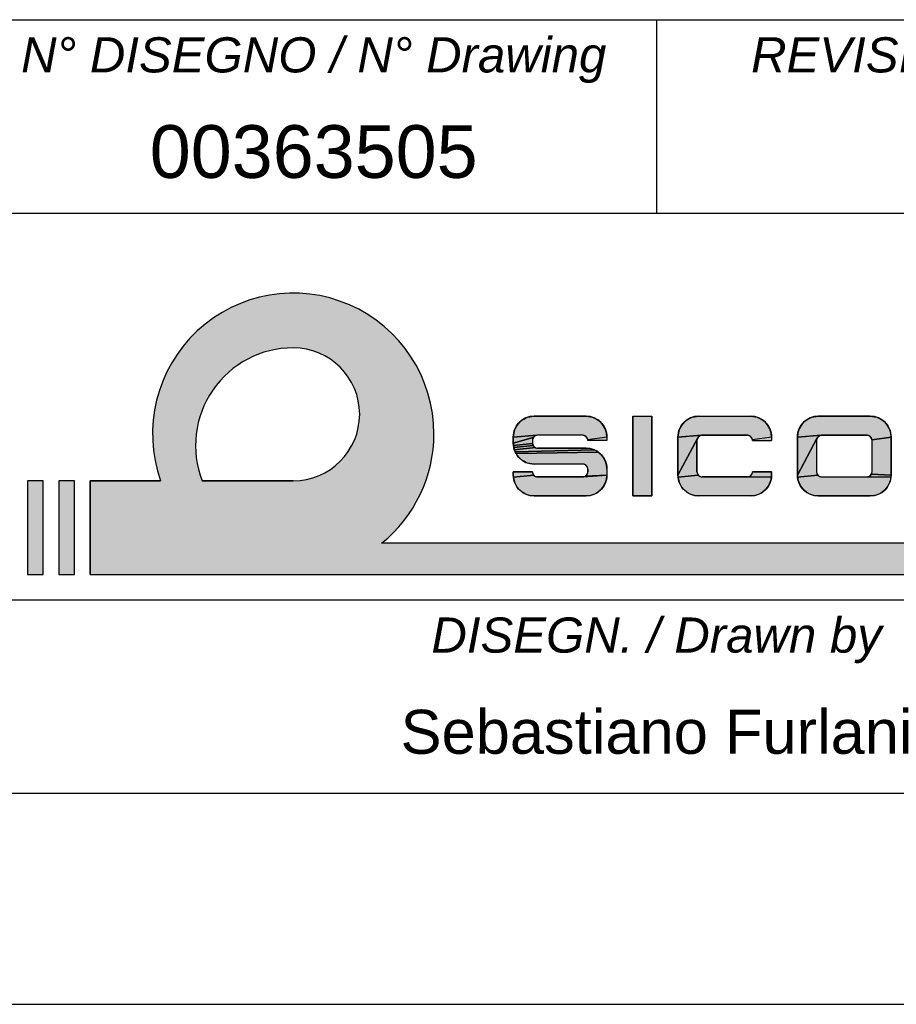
# Model space of a CAD drawing. Extents: x -1529 to 1181, y 8 to 1701.
# Tile 59 of 74: x 1106 to 1156, y 8 to 64. Entities that reach past the tile are written whole.
import ezdxf

# ---------------------------------------------------------------- set-up
doc = ezdxf.new("R2010")
doc.units = 0
doc.header["$LTSCALE"] = 65.395
doc.layers.get('0').update_dxf_attribs({"linetype": 'CONTINUOUS'})
doc.layers.add('7_ALL_NOTE', color=7, linetype='CONTINUOUS')
doc.styles.add('TEXTSTYLE_2', font='ariali.ttf')
doc.styles.add('TEXTSTYLE_3', font='arial.ttf')

# ---------------------------------------------------------------- blocks, each defined once
blk = doc.blocks.new('SICOR_LOGO_BL0', base_point=(1142.225, 40.445))
at = {"linetype": 'CONTINUOUS'}
for points in [[(1134.908, 41.441), (1135.032, 41.447), (1137.988, 41.447), (1138.112, 41.441), (1138.234, 41.421), (1138.354, 41.389), (1138.469, 41.345), (1138.58, 41.289), (1138.684, 41.221), (1138.78, 41.143), (1138.867, 41.056), (1138.945, 40.96), (1139.013, 40.856), (1139.069, 40.745), (1139.113, 40.63), (1139.145, 40.51), (1139.165, 40.388), (1139.171, 40.264), (1138.085, 40.098), (1138.08, 40.129), (1138.072, 40.159), (1138.061, 40.188), (1138.047, 40.215), (1138.03, 40.241), (1138.011, 40.265), (1137.989, 40.287), (1137.965, 40.306), (1137.939, 40.323), (1137.911, 40.337), (1137.883, 40.348), (1137.853, 40.356), (1137.822, 40.361), (1137.791, 40.363), (1135.229, 40.363), (1135.198, 40.361), (1133.849, 40.264), (1133.855, 40.388), (1133.875, 40.51), (1133.907, 40.63), (1133.951, 40.745), (1134.007, 40.856), (1134.075, 40.96), (1134.153, 41.056), (1134.24, 41.143), (1134.336, 41.221), (1134.44, 41.289), (1134.551, 41.345), (1134.666, 41.389), (1134.786, 41.421)], [(1144.271, 41.441), (1144.395, 41.447), (1147.352, 41.447), (1147.475, 41.441), (1147.597, 41.421), (1147.717, 41.389), (1147.833, 41.345), (1147.943, 41.289), (1148.047, 41.221), (1148.143, 41.143), (1148.23, 41.056), (1148.308, 40.96), (1148.376, 40.856), (1148.432, 40.745), (1148.476, 40.63), (1148.508, 40.51), (1148.528, 40.388), (1148.534, 40.264), (1147.448, 40.098), (1147.444, 40.129), (1147.436, 40.159), (1147.425, 40.188), (1147.411, 40.215), (1147.394, 40.241), (1147.374, 40.265), (1147.352, 40.287), (1147.328, 40.306), (1147.302, 40.323), (1147.275, 40.337), (1147.246, 40.348), (1147.216, 40.356), (1147.185, 40.361), (1147.154, 40.363), (1144.592, 40.363), (1144.561, 40.361), (1143.212, 40.264), (1143.219, 40.388), (1143.238, 40.51), (1143.27, 40.63), (1143.314, 40.745), (1143.37, 40.856), (1143.438, 40.96), (1143.516, 41.056), (1143.603, 41.143), (1143.7, 41.221), (1143.803, 41.289), (1143.914, 41.345), (1144.029, 41.389), (1144.149, 41.421)], [(1151.072, 41.441), (1151.195, 41.447), (1154.152, 41.447), (1154.276, 41.441), (1154.398, 41.421), (1154.518, 41.389), (1154.633, 41.345), (1154.744, 41.289), (1154.847, 41.221), (1154.944, 41.143), (1155.031, 41.056), (1155.109, 40.96), (1155.176, 40.856), (1155.233, 40.745), (1155.277, 40.63), (1155.309, 40.51), (1155.328, 40.388), (1155.335, 40.264), (1154.249, 40.098), (1154.244, 40.129), (1154.236, 40.159), (1154.225, 40.188), (1154.211, 40.215), (1154.194, 40.241), (1154.175, 40.265), (1154.153, 40.287), (1154.129, 40.306), (1154.103, 40.323), (1154.075, 40.337), (1154.046, 40.348), (1154.017, 40.356), (1153.986, 40.361), (1153.955, 40.363), (1151.393, 40.363), (1151.362, 40.361), (1150.013, 40.264), (1150.019, 40.388), (1150.039, 40.51), (1150.071, 40.63), (1150.115, 40.745), (1150.171, 40.856), (1150.239, 40.96), (1150.316, 41.056), (1150.404, 41.143), (1150.5, 41.221), (1150.604, 41.289), (1150.714, 41.345), (1150.83, 41.389), (1150.949, 41.421)], [(1135.009, 40.265), (1134.989, 40.241), (1133.849, 39.91), (1133.849, 40.264), (1135.198, 40.361), (1135.167, 40.356), (1135.137, 40.348), (1135.108, 40.337), (1135.081, 40.323), (1135.055, 40.306), (1135.031, 40.287)], [(1144.372, 40.265), (1144.353, 40.241), (1144.336, 40.215), (1143.212, 38.096), (1143.212, 40.264), (1144.561, 40.361), (1144.53, 40.356), (1144.501, 40.348), (1144.472, 40.337), (1144.444, 40.323), (1144.418, 40.306), (1144.394, 40.287)], [(1151.173, 40.265), (1151.153, 40.241), (1151.136, 40.215), (1150.013, 38.096), (1150.013, 40.264), (1151.362, 40.361), (1151.331, 40.356), (1151.301, 40.348), (1151.272, 40.337), (1151.245, 40.323), (1151.219, 40.306), (1151.195, 40.287)], [(1134.933, 39.929), (1134.935, 39.898), (1133.855, 39.786), (1133.849, 39.91), (1134.989, 40.241), (1134.973, 40.215), (1134.959, 40.188), (1134.947, 40.159), (1134.939, 40.129), (1134.935, 40.098), (1134.933, 40.067)], [(1134.959, 39.809), (1134.973, 39.781), (1133.875, 39.664), (1133.855, 39.786), (1134.935, 39.898), (1134.939, 39.868), (1134.947, 39.838)], [(1135.081, 39.673), (1135.108, 39.659), (1133.907, 39.544), (1133.875, 39.664), (1134.973, 39.781), (1134.989, 39.755), (1135.009, 39.731), (1135.031, 39.709), (1135.055, 39.69)], [(1144.353, 38.119), (1144.372, 38.095), (1143.219, 37.972), (1143.212, 38.096), (1144.336, 40.215), (1144.322, 40.188), (1144.311, 40.159), (1144.303, 40.129), (1144.298, 40.098), (1144.296, 40.067), (1144.296, 38.293), (1144.298, 38.262), (1144.303, 38.232), (1144.311, 38.202), (1144.322, 38.173), (1144.336, 38.145)], [(1151.153, 38.119), (1151.173, 38.095), (1150.019, 37.972), (1150.013, 38.096), (1151.136, 40.215), (1151.122, 40.188), (1151.111, 40.159), (1151.103, 40.129), (1151.098, 40.098), (1151.097, 40.067), (1151.097, 38.293), (1151.098, 38.262), (1151.103, 38.232), (1151.111, 38.202), (1151.122, 38.173), (1151.136, 38.145)], [(1154.249, 40.098), (1155.335, 40.264), (1155.335, 38.096), (1154.211, 38.145), (1154.225, 38.173), (1154.236, 38.202), (1154.244, 38.232), (1154.249, 38.262), (1154.251, 38.293), (1154.251, 40.067)], [(1138.354, 39.576), (1138.469, 39.531), (1133.951, 39.429), (1133.907, 39.544), (1135.108, 39.659), (1135.137, 39.648), (1135.167, 39.64), (1135.198, 39.635), (1135.229, 39.633), (1137.988, 39.633), (1138.112, 39.627), (1138.234, 39.608)], [(1138.58, 39.475), (1138.684, 39.408), (1134.007, 39.318), (1133.951, 39.429), (1138.469, 39.531)], [(1138.78, 39.33), (1138.867, 39.242), (1138.945, 39.146), (1139.013, 39.042), (1139.069, 38.932), (1139.113, 38.816), (1139.145, 38.697), (1139.165, 38.574), (1139.171, 38.451), (1139.171, 38.096), (1137.939, 38.037), (1137.965, 38.054), (1137.989, 38.073), (1138.011, 38.095), (1138.03, 38.119), (1138.047, 38.145), (1138.061, 38.173), (1138.072, 38.202), (1138.08, 38.232), (1138.085, 38.262), (1138.087, 38.293), (1138.087, 38.431), (1138.085, 38.462), (1138.08, 38.493), (1138.072, 38.523), (1138.061, 38.552), (1138.047, 38.579), (1138.03, 38.605), (1138.011, 38.629), (1137.989, 38.651), (1137.965, 38.671), (1137.939, 38.687), (1137.911, 38.701), (1137.883, 38.713), (1137.853, 38.721), (1137.822, 38.725), (1137.791, 38.727), (1135.032, 38.727), (1134.908, 38.734), (1134.786, 38.753), (1134.666, 38.785), (1134.551, 38.829), (1134.44, 38.885), (1134.336, 38.953), (1134.24, 39.031), (1134.153, 39.118), (1134.075, 39.215), (1134.007, 39.318), (1138.684, 39.408)], [(1134.989, 38.119), (1135.009, 38.095), (1133.855, 37.972), (1133.849, 38.096), (1133.849, 38.293), (1134.933, 38.293), (1134.935, 38.262), (1134.939, 38.232), (1134.947, 38.202), (1134.959, 38.173), (1134.973, 38.145)], [(1135.192, 38), (1137.791, 37.998), (1137.822, 37.999), (1139.171, 38.096), (1139.165, 37.972), (1139.145, 37.85), (1139.113, 37.731), (1139.069, 37.615), (1139.013, 37.505), (1138.945, 37.401), (1138.867, 37.305), (1138.78, 37.217), (1138.684, 37.139), (1138.58, 37.072), (1138.469, 37.016), (1138.354, 36.971), (1138.234, 36.939), (1138.112, 36.92), (1137.988, 36.913), (1135.032, 36.913), (1134.908, 36.92), (1134.786, 36.939), (1134.666, 36.971), (1134.551, 37.016), (1134.44, 37.072), (1134.336, 37.139), (1134.24, 37.217), (1134.153, 37.305), (1134.075, 37.401), (1134.007, 37.505), (1133.951, 37.615), (1133.907, 37.731), (1133.875, 37.85), (1133.855, 37.972), (1135.009, 38.095), (1135.031, 38.073), (1135.055, 38.054), (1135.081, 38.037), (1135.108, 38.023), (1135.137, 38.012), (1135.167, 38.004), (1135.198, 37.999), (1135.229, 37.998)], [(1137.939, 38.037), (1139.171, 38.096), (1137.822, 37.999), (1137.853, 38.004), (1137.883, 38.012), (1137.911, 38.023)], [(1147.154, 37.998), (1147.185, 37.999), (1148.528, 37.972), (1148.508, 37.85), (1148.476, 37.731), (1148.432, 37.615), (1148.376, 37.505), (1148.308, 37.401), (1148.23, 37.305), (1148.143, 37.217), (1148.047, 37.139), (1147.943, 37.072), (1147.833, 37.016), (1147.717, 36.971), (1147.597, 36.939), (1147.475, 36.92), (1147.352, 36.913), (1144.395, 36.913), (1144.271, 36.92), (1144.149, 36.939), (1144.029, 36.971), (1143.914, 37.016), (1143.803, 37.072), (1143.7, 37.139), (1143.603, 37.217), (1143.516, 37.305), (1143.438, 37.401), (1143.37, 37.505), (1143.314, 37.615), (1143.27, 37.731), (1143.238, 37.85), (1143.219, 37.972), (1144.372, 38.095), (1144.394, 38.073), (1144.418, 38.054), (1144.444, 38.037), (1144.472, 38.023), (1144.501, 38.012), (1144.53, 38.004), (1144.561, 37.999), (1144.592, 37.998)], [(1147.448, 38.262), (1147.45, 38.293), (1148.534, 38.293), (1148.534, 38.096), (1148.528, 37.972), (1147.185, 37.999), (1147.216, 38.004), (1147.246, 38.012), (1147.275, 38.023), (1147.302, 38.037), (1147.328, 38.054), (1147.352, 38.073), (1147.374, 38.095), (1147.394, 38.119), (1147.411, 38.145), (1147.425, 38.173), (1147.436, 38.202), (1147.444, 38.232)], [(1153.955, 37.998), (1153.986, 37.999), (1155.328, 37.972), (1155.309, 37.85), (1155.277, 37.731), (1155.233, 37.615), (1155.176, 37.505), (1155.109, 37.401), (1155.031, 37.305), (1154.944, 37.217), (1154.847, 37.139), (1154.744, 37.072), (1154.633, 37.016), (1154.518, 36.971), (1154.398, 36.939), (1154.276, 36.92), (1154.152, 36.913), (1151.195, 36.913), (1151.072, 36.92), (1150.949, 36.939), (1150.83, 36.971), (1150.714, 37.016), (1150.604, 37.072), (1150.5, 37.139), (1150.404, 37.217), (1150.316, 37.305), (1150.239, 37.401), (1150.171, 37.505), (1150.115, 37.615), (1150.071, 37.731), (1150.039, 37.85), (1150.019, 37.972), (1151.173, 38.095), (1151.195, 38.073), (1151.219, 38.054), (1151.245, 38.037), (1151.272, 38.023), (1151.301, 38.012), (1151.331, 38.004), (1151.362, 37.999), (1151.393, 37.998)], [(1154.194, 38.119), (1154.211, 38.145), (1155.335, 38.096), (1155.328, 37.972), (1153.986, 37.999), (1154.017, 38.004), (1154.046, 38.012), (1154.075, 38.023), (1154.103, 38.037), (1154.129, 38.054), (1154.153, 38.073), (1154.175, 38.095)]]:
    blk.add_hatch(color=1, dxfattribs=at).paths.add_polyline_path(points)
at = {"color": 1, "linetype": 'CONTINUOUS'}
for p, q in [((1137.988, 41.447), (1135.032, 41.447)), ((1140.649, 41.447), (1140.649, 36.913)), ((1140.649, 41.447), (1141.734, 41.447)), ((1140.649, 36.913), (1140.649, 41.447)), ((1140.649, 41.447), (1141.734, 41.447)), ((1140.649, 41.447), (1140.649, 36.913)), ((1140.649, 41.447), (1141.734, 41.447)), ((1141.734, 41.447), (1141.734, 36.913)), ((1141.734, 41.447), (1141.734, 36.913)), ((1141.734, 36.913), (1141.734, 41.447)), ((1144.395, 41.447), (1147.352, 41.447)), ((1154.152, 41.447), (1151.195, 41.447)), ((1137.791, 40.363), (1135.229, 40.363)), ((1144.592, 40.363), (1147.154, 40.363)), ((1151.393, 40.363), (1153.955, 40.363)), ((1133.849, 40.264), (1133.849, 39.91)), ((1134.933, 40.067), (1134.933, 39.929)), ((1139.171, 40.067), (1138.087, 40.067)), ((1139.171, 40.264), (1139.171, 40.067)), ((1143.212, 40.264), (1143.212, 38.096)), ((1144.296, 38.293), (1144.296, 40.067)), ((1147.45, 40.067), (1148.536, 40.067)), ((1148.534, 40.264), (1148.536, 40.067)), ((1150.013, 40.264), (1150.013, 38.096)), ((1150.013, 40.264), (1150.013, 38.096)), ((1151.097, 40.067), (1151.097, 38.293)), ((1151.097, 40.067), (1151.097, 38.293)), ((1154.251, 38.293), (1154.251, 40.067)), ((1154.251, 38.293), (1154.251, 40.067)), ((1155.335, 38.096), (1155.335, 40.264)), ((1155.335, 38.096), (1155.335, 40.264)), ((1137.988, 39.633), (1135.229, 39.633)), ((1137.791, 38.727), (1135.032, 38.727)), ((1134.933, 38.293), (1133.849, 38.293)), ((1133.849, 38.293), (1133.849, 38.096)), ((1138.087, 38.431), (1138.087, 38.293)), ((1139.171, 38.451), (1139.171, 38.096)), ((1148.534, 38.293), (1147.45, 38.293)), ((1148.534, 38.096), (1148.534, 38.293)), ((1107.114, 37.781), (1106.225, 37.781)), ((1106.225, 37.781), (1106.225, 32.448)), ((1107.114, 37.781), (1106.225, 37.781)), ((1106.225, 37.781), (1106.225, 32.448)), ((1106.225, 37.781), (1106.225, 32.448)), ((1107.114, 37.781), (1106.225, 37.781)), ((1107.114, 32.448), (1107.114, 37.781)), ((1107.114, 32.448), (1107.114, 37.781)), ((1107.114, 32.448), (1107.114, 37.781)), ((1108.891, 37.781), (1108.003, 37.781)), ((1108.003, 37.781), (1108.003, 32.448)), ((1108.891, 37.781), (1108.003, 37.781)), ((1108.003, 37.781), (1108.003, 32.448)), ((1108.003, 37.781), (1108.003, 32.448)), ((1108.891, 37.781), (1108.003, 37.781)), ((1108.891, 32.448), (1108.891, 37.781)), ((1108.891, 32.448), (1108.891, 37.781)), ((1108.891, 32.448), (1108.891, 37.781)), ((1109.78, 32.448), (1109.78, 37.781)), ((1109.78, 37.781), (1113.793, 37.781)), ((1113.793, 37.781), (1109.78, 37.781)), ((1109.78, 37.781), (1109.78, 32.448)), ((1113.793, 37.781), (1109.78, 37.781)), ((1109.78, 37.781), (1109.78, 32.448)), ((1121.336, 37.781), (1116.153, 37.781)), ((1121.336, 37.781), (1116.153, 37.781)), ((1116.153, 37.781), (1121.336, 37.781)), ((1137.791, 37.998), (1135.229, 37.998)), ((1147.154, 37.998), (1144.592, 37.998)), ((1151.393, 37.998), (1153.955, 37.998)), ((1151.393, 37.998), (1153.955, 37.998)), ((1135.032, 36.913), (1137.988, 36.913)), ((1140.649, 36.913), (1141.734, 36.913)), ((1141.734, 36.913), (1140.649, 36.913)), ((1140.649, 36.913), (1141.734, 36.913)), ((1147.352, 36.913), (1144.395, 36.913)), ((1151.195, 36.913), (1154.152, 36.913)), ((1151.195, 36.913), (1154.152, 36.913)), ((1180.003, 34.226), (1126.364, 34.226)), ((1180.003, 34.226), (1126.364, 34.226)), ((1180.003, 34.226), (1126.364, 34.226)), ((1106.225, 32.448), (1107.114, 32.448)), ((1106.225, 32.448), (1107.114, 32.448)), ((1106.225, 32.448), (1107.114, 32.448)), ((1108.003, 32.448), (1108.891, 32.448)), ((1108.003, 32.448), (1108.891, 32.448)), ((1108.003, 32.448), (1108.891, 32.448)), ((1109.78, 32.448), (1180.003, 32.448)), ((1109.78, 32.448), (1180.003, 32.448)), ((1109.78, 32.448), (1180.003, 32.448))]:
    blk.add_line(p, q, dxfattribs=at)
for points in [[(1134.908, 41.441), (1135.032, 41.447), (1137.988, 41.447), (1138.112, 41.441), (1138.234, 41.421), (1138.354, 41.389), (1138.469, 41.345), (1138.58, 41.289), (1138.684, 41.221), (1138.78, 41.143), (1138.867, 41.056), (1138.945, 40.96), (1139.013, 40.856), (1139.069, 40.745), (1139.113, 40.63), (1139.145, 40.51), (1139.165, 40.388), (1139.171, 40.264), (1138.085, 40.098), (1138.08, 40.129), (1138.072, 40.159), (1138.061, 40.188), (1138.047, 40.215), (1138.03, 40.241), (1138.011, 40.265), (1137.989, 40.287), (1137.965, 40.306), (1137.939, 40.323), (1137.911, 40.337), (1137.883, 40.348), (1137.853, 40.356), (1137.822, 40.361), (1137.791, 40.363), (1135.229, 40.363), (1135.198, 40.361), (1133.849, 40.264), (1133.855, 40.388), (1133.875, 40.51), (1133.907, 40.63), (1133.951, 40.745), (1134.007, 40.856), (1134.075, 40.96), (1134.153, 41.056), (1134.24, 41.143), (1134.336, 41.221), (1134.44, 41.289), (1134.551, 41.345), (1134.666, 41.389), (1134.786, 41.421), (1134.908, 41.441)], [(1144.271, 41.441), (1144.395, 41.447), (1147.352, 41.447), (1147.475, 41.441), (1147.597, 41.421), (1147.717, 41.389), (1147.833, 41.345), (1147.943, 41.289), (1148.047, 41.221), (1148.143, 41.143), (1148.23, 41.056), (1148.308, 40.96), (1148.376, 40.856), (1148.432, 40.745), (1148.476, 40.63), (1148.508, 40.51), (1148.528, 40.388), (1148.534, 40.264), (1147.448, 40.098), (1147.444, 40.129), (1147.436, 40.159), (1147.425, 40.188), (1147.411, 40.215), (1147.394, 40.241), (1147.374, 40.265), (1147.352, 40.287), (1147.328, 40.306), (1147.302, 40.323), (1147.275, 40.337), (1147.246, 40.348), (1147.216, 40.356), (1147.185, 40.361), (1147.154, 40.363), (1144.592, 40.363), (1144.561, 40.361), (1143.212, 40.264), (1143.219, 40.388), (1143.238, 40.51), (1143.27, 40.63), (1143.314, 40.745), (1143.37, 40.856), (1143.438, 40.96), (1143.516, 41.056), (1143.603, 41.143), (1143.7, 41.221), (1143.803, 41.289), (1143.914, 41.345), (1144.029, 41.389), (1144.149, 41.421), (1144.271, 41.441)], [(1151.072, 41.441), (1151.195, 41.447), (1154.152, 41.447), (1154.276, 41.441), (1154.398, 41.421), (1154.518, 41.389), (1154.633, 41.345), (1154.744, 41.289), (1154.847, 41.221), (1154.944, 41.143), (1155.031, 41.056), (1155.109, 40.96), (1155.176, 40.856), (1155.233, 40.745), (1155.277, 40.63), (1155.309, 40.51), (1155.328, 40.388), (1155.335, 40.264), (1154.249, 40.098), (1154.244, 40.129), (1154.236, 40.159), (1154.225, 40.188), (1154.211, 40.215), (1154.194, 40.241), (1154.175, 40.265), (1154.153, 40.287), (1154.129, 40.306), (1154.103, 40.323), (1154.075, 40.337), (1154.046, 40.348), (1154.017, 40.356), (1153.986, 40.361), (1153.955, 40.363), (1151.393, 40.363), (1151.362, 40.361), (1150.013, 40.264), (1150.019, 40.388), (1150.039, 40.51), (1150.071, 40.63), (1150.115, 40.745), (1150.171, 40.856), (1150.239, 40.96), (1150.316, 41.056), (1150.404, 41.143), (1150.5, 41.221), (1150.604, 41.289), (1150.714, 41.345), (1150.83, 41.389), (1150.949, 41.421), (1151.072, 41.441)], [(1135.009, 40.265), (1134.989, 40.241), (1133.849, 39.91), (1133.849, 40.264), (1135.198, 40.361), (1135.167, 40.356), (1135.137, 40.348), (1135.108, 40.337), (1135.081, 40.323), (1135.055, 40.306), (1135.031, 40.287), (1135.009, 40.265)], [(1144.372, 40.265), (1144.353, 40.241), (1144.336, 40.215), (1143.212, 38.096), (1143.212, 40.264), (1144.561, 40.361), (1144.53, 40.356), (1144.501, 40.348), (1144.472, 40.337), (1144.444, 40.323), (1144.418, 40.306), (1144.394, 40.287), (1144.372, 40.265)], [(1151.173, 40.265), (1151.153, 40.241), (1151.136, 40.215), (1150.013, 38.096), (1150.013, 40.264), (1151.362, 40.361), (1151.331, 40.356), (1151.301, 40.348), (1151.272, 40.337), (1151.245, 40.323), (1151.219, 40.306), (1151.195, 40.287), (1151.173, 40.265)], [(1134.933, 39.929), (1134.935, 39.898), (1133.855, 39.786), (1133.849, 39.91), (1134.989, 40.241), (1134.973, 40.215), (1134.959, 40.188), (1134.947, 40.159), (1134.939, 40.129), (1134.935, 40.098), (1134.933, 40.067), (1134.933, 39.929)], [(1134.959, 39.809), (1134.973, 39.781), (1133.875, 39.664), (1133.855, 39.786), (1134.935, 39.898), (1134.939, 39.868), (1134.947, 39.838), (1134.959, 39.809)], [(1135.081, 39.673), (1135.108, 39.659), (1133.907, 39.544), (1133.875, 39.664), (1134.973, 39.781), (1134.989, 39.755), (1135.009, 39.731), (1135.031, 39.709), (1135.055, 39.69), (1135.081, 39.673)], [(1144.353, 38.119), (1144.372, 38.095), (1143.219, 37.972), (1143.212, 38.096), (1144.336, 40.215), (1144.322, 40.188), (1144.311, 40.159), (1144.303, 40.129), (1144.298, 40.098), (1144.296, 40.067), (1144.296, 38.293), (1144.298, 38.262), (1144.303, 38.232), (1144.311, 38.202), (1144.322, 38.173), (1144.336, 38.145), (1144.353, 38.119)], [(1151.153, 38.119), (1151.173, 38.095), (1150.019, 37.972), (1150.013, 38.096), (1151.136, 40.215), (1151.122, 40.188), (1151.111, 40.159), (1151.103, 40.129), (1151.098, 40.098), (1151.097, 40.067), (1151.097, 38.293), (1151.098, 38.262), (1151.103, 38.232), (1151.111, 38.202), (1151.122, 38.173), (1151.136, 38.145), (1151.153, 38.119)], [(1154.249, 40.098), (1155.335, 40.264), (1155.335, 38.096), (1154.211, 38.145), (1154.225, 38.173), (1154.236, 38.202), (1154.244, 38.232), (1154.249, 38.262), (1154.251, 38.293), (1154.251, 40.067), (1154.249, 40.098)], [(1138.354, 39.576), (1138.469, 39.531), (1133.951, 39.429), (1133.907, 39.544), (1135.108, 39.659), (1135.137, 39.648), (1135.167, 39.64), (1135.198, 39.635), (1135.229, 39.633), (1137.988, 39.633), (1138.112, 39.627), (1138.234, 39.608), (1138.354, 39.576)], [(1138.58, 39.475), (1138.684, 39.408), (1134.007, 39.318), (1133.951, 39.429), (1138.469, 39.531), (1138.58, 39.475)], [(1138.78, 39.33), (1138.867, 39.242), (1138.945, 39.146), (1139.013, 39.042), (1139.069, 38.932), (1139.113, 38.816), (1139.145, 38.697), (1139.165, 38.574), (1139.171, 38.451), (1139.171, 38.096), (1137.939, 38.037), (1137.965, 38.054), (1137.989, 38.073), (1138.011, 38.095), (1138.03, 38.119), (1138.047, 38.145), (1138.061, 38.173), (1138.072, 38.202), (1138.08, 38.232), (1138.085, 38.262), (1138.087, 38.293), (1138.087, 38.431), (1138.085, 38.462), (1138.08, 38.493), (1138.072, 38.523), (1138.061, 38.552), (1138.047, 38.579), (1138.03, 38.605), (1138.011, 38.629), (1137.989, 38.651), (1137.965, 38.671), (1137.939, 38.687), (1137.911, 38.701), (1137.883, 38.713), (1137.853, 38.721), (1137.822, 38.725), (1137.791, 38.727), (1135.032, 38.727), (1134.908, 38.734), (1134.786, 38.753), (1134.666, 38.785), (1134.551, 38.829), (1134.44, 38.885), (1134.336, 38.953), (1134.24, 39.031), (1134.153, 39.118), (1134.075, 39.215), (1134.007, 39.318), (1138.684, 39.408), (1138.78, 39.33)], [(1134.989, 38.119), (1135.009, 38.095), (1133.855, 37.972), (1133.849, 38.096), (1133.849, 38.293), (1134.933, 38.293), (1134.935, 38.262), (1134.939, 38.232), (1134.947, 38.202), (1134.959, 38.173), (1134.973, 38.145), (1134.989, 38.119)], [(1135.192, 38), (1137.791, 37.998), (1137.822, 37.999), (1139.171, 38.096), (1139.165, 37.972), (1139.145, 37.85), (1139.113, 37.731), (1139.069, 37.615), (1139.013, 37.505), (1138.945, 37.401), (1138.867, 37.305), (1138.78, 37.217), (1138.684, 37.139), (1138.58, 37.072), (1138.469, 37.016), (1138.354, 36.971), (1138.234, 36.939), (1138.112, 36.92), (1137.988, 36.913), (1135.032, 36.913), (1134.908, 36.92), (1134.786, 36.939), (1134.666, 36.971), (1134.551, 37.016), (1134.44, 37.072), (1134.336, 37.139), (1134.24, 37.217), (1134.153, 37.305), (1134.075, 37.401), (1134.007, 37.505), (1133.951, 37.615), (1133.907, 37.731), (1133.875, 37.85), (1133.855, 37.972), (1135.009, 38.095), (1135.031, 38.073), (1135.055, 38.054), (1135.081, 38.037), (1135.108, 38.023), (1135.137, 38.012), (1135.167, 38.004), (1135.198, 37.999), (1135.229, 37.998), (1135.192, 38)], [(1137.939, 38.037), (1139.171, 38.096), (1137.822, 37.999), (1137.853, 38.004), (1137.883, 38.012), (1137.911, 38.023), (1137.939, 38.037)], [(1147.154, 37.998), (1147.185, 37.999), (1148.528, 37.972), (1148.508, 37.85), (1148.476, 37.731), (1148.432, 37.615), (1148.376, 37.505), (1148.308, 37.401), (1148.23, 37.305), (1148.143, 37.217), (1148.047, 37.139), (1147.943, 37.072), (1147.833, 37.016), (1147.717, 36.971), (1147.597, 36.939), (1147.475, 36.92), (1147.352, 36.913), (1144.395, 36.913), (1144.271, 36.92), (1144.149, 36.939), (1144.029, 36.971), (1143.914, 37.016), (1143.803, 37.072), (1143.7, 37.139), (1143.603, 37.217), (1143.516, 37.305), (1143.438, 37.401), (1143.37, 37.505), (1143.314, 37.615), (1143.27, 37.731), (1143.238, 37.85), (1143.219, 37.972), (1144.372, 38.095), (1144.394, 38.073), (1144.418, 38.054), (1144.444, 38.037), (1144.472, 38.023), (1144.501, 38.012), (1144.53, 38.004), (1144.561, 37.999), (1144.592, 37.998), (1147.154, 37.998)], [(1147.448, 38.262), (1147.45, 38.293), (1148.534, 38.293), (1148.534, 38.096), (1148.528, 37.972), (1147.185, 37.999), (1147.216, 38.004), (1147.246, 38.012), (1147.275, 38.023), (1147.302, 38.037), (1147.328, 38.054), (1147.352, 38.073), (1147.374, 38.095), (1147.394, 38.119), (1147.411, 38.145), (1147.425, 38.173), (1147.436, 38.202), (1147.444, 38.232), (1147.448, 38.262)], [(1153.955, 37.998), (1153.986, 37.999), (1155.328, 37.972), (1155.309, 37.85), (1155.277, 37.731), (1155.233, 37.615), (1155.176, 37.505), (1155.109, 37.401), (1155.031, 37.305), (1154.944, 37.217), (1154.847, 37.139), (1154.744, 37.072), (1154.633, 37.016), (1154.518, 36.971), (1154.398, 36.939), (1154.276, 36.92), (1154.152, 36.913), (1151.195, 36.913), (1151.072, 36.92), (1150.949, 36.939), (1150.83, 36.971), (1150.714, 37.016), (1150.604, 37.072), (1150.5, 37.139), (1150.404, 37.217), (1150.316, 37.305), (1150.239, 37.401), (1150.171, 37.505), (1150.115, 37.615), (1150.071, 37.731), (1150.039, 37.85), (1150.019, 37.972), (1151.173, 38.095), (1151.195, 38.073), (1151.219, 38.054), (1151.245, 38.037), (1151.272, 38.023), (1151.301, 38.012), (1151.331, 38.004), (1151.362, 37.999), (1151.393, 37.998), (1153.955, 37.998)], [(1154.194, 38.119), (1154.211, 38.145), (1155.335, 38.096), (1155.328, 37.972), (1153.986, 37.999), (1154.017, 38.004), (1154.046, 38.012), (1154.075, 38.023), (1154.103, 38.037), (1154.129, 38.054), (1154.153, 38.073), (1154.175, 38.095), (1154.194, 38.119)]]:
    blk.add_lwpolyline(points, dxfattribs=at)
for centre, radius, start, end in [((1121.336, 40.448), 8, 0, 199.4712), ((1121.336, 40.448), 8, 0, 199.4712), ((1121.336, 40.448), 8, 0, 199.4712), ((1121.336, 40.448), 8, 0, 199.4712), ((1121.336, 39.781), 5.556, 90, 201.1002), ((1121.336, 39.781), 5.556, 90, 201.1002), ((1121.336, 39.781), 5.556, 90, 201.1002), ((1121.336, 41.559), 3.778, 270, 90), ((1121.336, 41.559), 3.778, 270, 90), ((1121.336, 41.559), 3.778, 270, 90), ((1135.032, 40.264), 1.183, 90, 180), ((1137.988, 40.264), 1.183, 0, 90), ((1144.395, 40.264), 1.183, 90, 180), ((1147.352, 40.264), 1.183, 0, 90), ((1151.195, 40.264), 1.183, 90, 180), ((1154.152, 40.264), 1.183, 0, 90), ((1121.336, 40.448), 8, 308.9424, 360), ((1121.336, 40.448), 8, 308.9424, 360), ((1121.336, 40.448), 8, 308.9424, 360), ((1121.336, 40.448), 8, 308.9424, 360), ((1135.229, 40.067), 0.296, 90, 180), ((1137.791, 40.067), 0.296, 0, 90), ((1144.592, 40.067), 0.296, 90, 180), ((1147.154, 40.067), 0.296, 0, 90), ((1151.393, 40.067), 0.296, 90, 180), ((1153.955, 40.067), 0.296, 0, 90), ((1135.032, 39.91), 1.183, 180, 270), ((1135.229, 39.929), 0.296, 180, 270), ((1137.988, 38.451), 1.183, 0, 90), ((1137.791, 38.431), 0.296, 0, 90), ((1135.032, 38.096), 1.183, 180, 270), ((1135.229, 38.293), 0.296, 180, 270), ((1137.791, 38.293), 0.296, 270, 360), ((1137.988, 38.096), 1.183, 270, 360), ((1144.395, 38.096), 1.183, 180, 270), ((1144.592, 38.293), 0.296, 180, 270), ((1147.154, 38.293), 0.296, 270, 360), ((1147.352, 38.096), 1.183, 270, 360), ((1151.195, 38.096), 1.183, 180, 270), ((1151.393, 38.293), 0.296, 180, 270), ((1153.955, 38.293), 0.296, 270, 360), ((1154.152, 38.096), 1.183, 270, 360)]:
    blk.add_arc(centre, radius, start, end, dxfattribs=at)
for points in [[(1118.943, 48.082), (1119.983, 48.333), (1123.174, 48.234)], [(1123.174, 48.234), (1124.197, 47.919), (1118.943, 48.082)], [(1119.983, 48.333), (1121.048, 48.443), (1122.118, 48.41)], [(1122.118, 48.41), (1123.174, 48.234), (1119.983, 48.333)], [(1117.008, 47.176), (1117.945, 47.694), (1125.168, 47.47)], [(1117.945, 47.694), (1118.943, 48.082), (1124.197, 47.919)], [(1124.197, 47.919), (1125.168, 47.47), (1117.945, 47.694)], [(1116.148, 46.538), (1117.008, 47.176), (1126.072, 46.896)], [(1125.168, 47.47), (1126.072, 46.896), (1117.008, 47.176)], [(1115.382, 45.791), (1116.148, 46.538), (1126.89, 46.206)], [(1126.072, 46.896), (1126.89, 46.206), (1116.148, 46.538)], [(1126.89, 46.206), (1127.609, 45.413), (1115.382, 45.791)], [(1114.722, 44.948), (1115.382, 45.791), (1120.704, 45.301)], [(1127.609, 45.413), (1121.336, 45.337), (1115.382, 45.791)], [(1121.336, 45.337), (1120.704, 45.301), (1115.382, 45.791)], [(1121.336, 45.337), (1127.609, 45.413), (1121.829, 45.305)], [(1121.829, 45.305), (1127.609, 45.413), (1122.314, 45.208)], [(1122.314, 45.208), (1127.609, 45.413), (1122.782, 45.049)], [(1122.782, 45.049), (1127.609, 45.413), (1123.225, 44.831)], [(1123.225, 44.831), (1127.609, 45.413), (1123.636, 44.556)], [(1127.609, 45.413), (1128.216, 44.531), (1123.636, 44.556)], [(1114.18, 44.025), (1114.722, 44.948), (1118.888, 44.769)], [(1120.08, 45.193), (1114.722, 44.948), (1120.704, 45.301)], [(1119.472, 45.015), (1114.722, 44.948), (1120.08, 45.193)], [(1119.472, 45.015), (1118.888, 44.769), (1114.722, 44.948)], [(1118.336, 44.458), (1114.18, 44.025), (1118.888, 44.769)], [(1117.824, 44.086), (1114.18, 44.025), (1118.336, 44.458)], [(1124.007, 44.23), (1123.636, 44.556), (1128.216, 44.531)], [(1124.007, 44.23), (1128.216, 44.531), (1124.333, 43.859)], [(1128.216, 44.531), (1128.699, 43.576), (1124.333, 43.859)], [(1113.767, 43.038), (1114.18, 44.025), (1117.357, 43.658)], [(1117.824, 44.086), (1117.357, 43.658), (1114.18, 44.025)], [(1124.608, 43.448), (1124.333, 43.859), (1128.699, 43.576)], [(1116.941, 43.18), (1113.767, 43.038), (1117.357, 43.658)], [(1116.941, 43.18), (1116.583, 42.658), (1113.767, 43.038)], [(1124.608, 43.448), (1128.699, 43.576), (1124.826, 43.005)], [(1128.699, 43.576), (1129.051, 42.565), (1124.826, 43.005)], [(1113.489, 42.004), (1113.767, 43.038), (1116.583, 42.658)], [(1116.286, 42.098), (1113.489, 42.004), (1116.583, 42.658)], [(1124.985, 42.537), (1124.826, 43.005), (1129.051, 42.565)], [(1124.985, 42.537), (1129.051, 42.565), (1125.081, 42.052)], [(1125.081, 42.052), (1129.051, 42.565), (1125.114, 41.559)], [(1129.051, 42.565), (1129.264, 41.516), (1125.114, 41.559)], [(1113.351, 40.943), (1113.489, 42.004), (1116.056, 41.508)], [(1116.286, 42.098), (1116.056, 41.508), (1113.489, 42.004)], [(1116.056, 41.508), (1115.893, 40.896), (1113.351, 40.943)], [(1125.081, 41.066), (1129.264, 41.516), (1124.985, 40.581)], [(1129.264, 41.516), (1129.336, 40.448), (1124.985, 40.581)], [(1125.081, 41.066), (1125.114, 41.559), (1129.264, 41.516)], [(1140.649, 36.913), (1140.649, 41.447), (1141.734, 36.913), (1141.734, 41.447)], [(1113.357, 39.872), (1113.351, 40.943), (1115.893, 40.896)], [(1115.802, 40.27), (1113.357, 39.872), (1115.893, 40.896)], [(1124.826, 40.113), (1124.985, 40.581), (1129.336, 40.448)], [(1129.336, 40.448), (1129.31, 39.801), (1124.826, 40.113)], [(1115.802, 40.27), (1115.782, 39.637), (1113.357, 39.872)], [(1113.505, 38.812), (1113.357, 39.872), (1115.782, 39.637)], [(1124.608, 39.67), (1129.31, 39.801), (1124.333, 39.259)], [(1129.31, 39.801), (1129.231, 39.158), (1124.333, 39.259)], [(1124.608, 39.67), (1124.826, 40.113), (1129.31, 39.801)], [(1138.085, 40.098), (1139.171, 40.264), (1138.087, 40.067), (1139.171, 40.067)], [(1147.448, 40.098), (1148.534, 40.264), (1147.45, 40.067), (1148.536, 40.067)], [(1115.835, 39.005), (1113.505, 38.812), (1115.782, 39.637)], [(1124.007, 38.888), (1124.333, 39.259), (1129.231, 39.158)], [(1115.835, 39.005), (1115.959, 38.384), (1113.505, 38.812)], [(1113.793, 37.781), (1113.505, 38.812), (1115.959, 38.384)], [(1124.007, 38.888), (1129.231, 39.158), (1123.636, 38.562)], [(1129.231, 39.158), (1129.101, 38.523), (1123.636, 38.562)], [(1115.959, 38.384), (1116.153, 37.781), (1113.793, 37.781)], [(1122.782, 38.069), (1129.101, 38.523), (1122.314, 37.91)], [(1129.101, 38.523), (1128.92, 37.901), (1122.314, 37.91)], [(1123.225, 38.288), (1129.101, 38.523), (1122.782, 38.069)], [(1123.225, 38.288), (1123.636, 38.562), (1129.101, 38.523)], [(1106.225, 32.448), (1106.225, 37.781), (1107.114, 37.781)], [(1107.114, 37.781), (1107.114, 32.448), (1106.225, 32.448)], [(1108.003, 32.448), (1108.003, 37.781), (1108.891, 37.781)], [(1108.891, 37.781), (1108.891, 32.448), (1108.003, 32.448)], [(1128.689, 37.295), (1109.78, 32.448), (1121.336, 37.781)], [(1121.336, 37.781), (1109.78, 32.448), (1116.153, 37.781)], [(1116.153, 37.781), (1109.78, 32.448), (1113.793, 37.781)], [(1109.78, 32.448), (1109.78, 37.781), (1113.793, 37.781)], [(1121.829, 37.814), (1128.92, 37.901), (1121.336, 37.781)], [(1128.92, 37.901), (1128.689, 37.295), (1121.336, 37.781)], [(1121.829, 37.814), (1122.314, 37.91), (1128.92, 37.901)], [(1128.409, 36.711), (1109.78, 32.448), (1128.689, 37.295)], [(1128.084, 36.151), (1109.78, 32.448), (1128.409, 36.711)], [(1127.714, 35.619), (1109.78, 32.448), (1128.084, 36.151)], [(1127.302, 35.118), (1109.78, 32.448), (1127.714, 35.619)], [(1126.851, 34.653), (1109.78, 32.448), (1127.302, 35.118)], [(1126.364, 34.226), (1109.78, 32.448), (1126.851, 34.653)], [(1180.003, 34.226), (1109.78, 32.448), (1126.364, 34.226)], [(1180.003, 34.226), (1180.003, 32.448), (1109.78, 32.448)]]:
    blk.add_solid(points, dxfattribs=at)

msp = doc.modelspace()

# ---------------------------------------------------------------- linework, layer by layer
at = {"color": 2, "linetype": 'CONTINUOUS'}
for p, q in [((987, 64), (1181, 64)), ((1142, 64), (1142, 53)), ((1065, 53), (1181, 53)), ((987, 31), (1181, 31)), ((987, 20), (1181, 20)), ((987, 8), (1181, 8))]:
    msp.add_line(p, q, dxfattribs=at)
at = {"color": 7, "linetype": 'CONTINUOUS'}
msp.add_line((8, 8), (1181, 8), dxfattribs=at)

# ---------------------------------------------------------------- block references
at = {"color": 2, "linetype": 'CONTINUOUS'}
msp.add_blockref('SICOR_LOGO_BL0', (1142.225, 40.445), dxfattribs=at)

# ---------------------------------------------------------------- texts
at = {"layer": '7_ALL_NOTE', "color": 1, "linetype": 'CONTINUOUS', "attachment_point": 2}
for s, insert, char_height, width, style in [('N° DISEGNO / N° Drawing', (1122.5, 63), 2, 33.22677, 'TEXTSTYLE_2'), ('REVISIONE / Revision', (1161.5, 63), 2, 28.20818, 'TEXTSTYLE_2'), ('00363505', (1122.5, 58), 3, 18.64684, 'TEXTSTYLE_3'), ('DISEGN. / Drawn by', (1142, 30), 2, 25.73978, 'TEXTSTYLE_2'), ('Sebastiano Furlani', (1142, 24.75), 2.5, 29.08922, 'TEXTSTYLE_3')]:
    msp.add_mtext(s, dxfattribs=dict(at, insert=insert, char_height=char_height, width=width, style=style))

doc.saveas('drawing.dxf')
